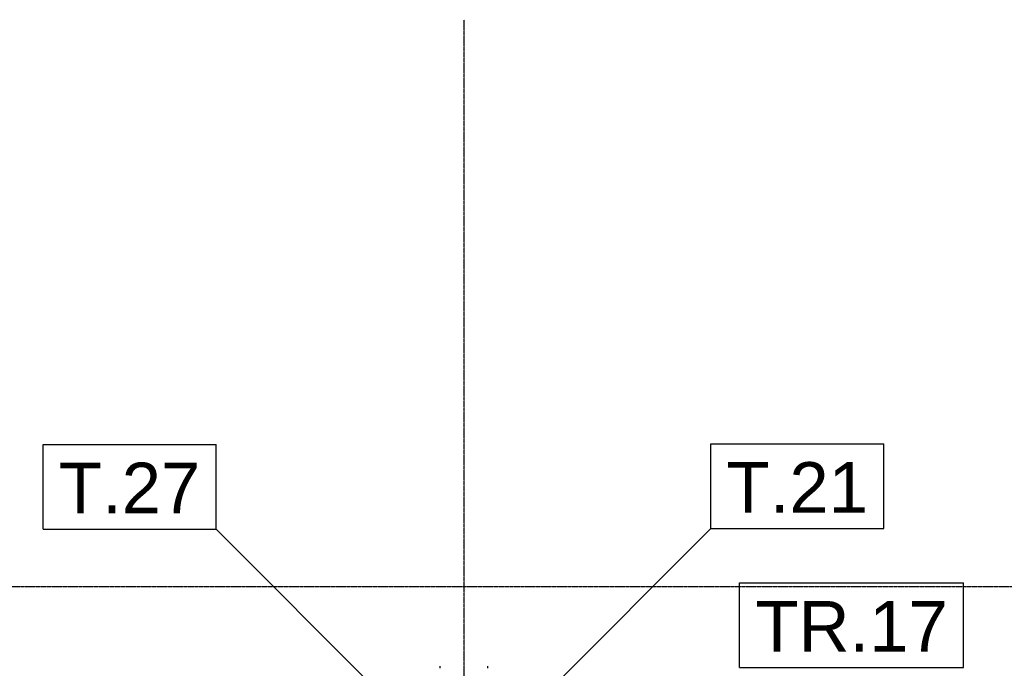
# Model space of a CAD drawing. Header units: millimetres. Extents: x -19654 to 22346, y -14260 to 15440.
# Tile 6 of 22: x -12050 to -8332, y 4492 to 6940. Entities that reach past the tile are written whole.
import ezdxf

# ---------------------------------------------------------------- set-up
doc = ezdxf.new("R2010")
doc.units = ezdxf.units.MM
doc.linetypes.add('DXK_LINE_DOT3', pattern=[5.9187, 2.979, -0.9799, 0.9799, -0.9799])
for name, color, linetype in [('TS_INNE_OBIEKTY', 7, 'Continuous'), ('TS_LINIE_WIDOCZNE', 7, 'Continuous'), ('TS_OPISY', 7, 'Continuous'), ('TS_OPISY_LINIE', 7, 'Continuous'), ('TS_OPISY_RAMKA', 7, 'Continuous')]:
    doc.layers.add(name, color=color, linetype=linetype)
doc.styles.add('Arial', font='ARIAL.TTF', dxfattribs={"height": 0.2})

# ---------------------------------------------------------------- blocks, each defined once
blk = doc.blocks.new('GridLine-305655477-2471 - 1303')
at = {"layer": 'TS_INNE_OBIEKTY', "color": 4, "linetype": 'DXK_LINE_DOT3'}
blk.add_line((-16331.7, 4800), (18196.3, 4800), dxfattribs=at)
blk = doc.blocks.new('Part-305655477-1546 - 1303')
at = {"layer": 'TS_LINIE_WIDOCZNE', "color": 1, "linetype": 'Continuous'}
for p, q in [((-10461.7, 4491.7), (-10461.7, 4499.7)), ((-10281.7, 4491.7), (-10281.7, 4499.7))]:
    blk.add_line(p, q, dxfattribs=at)
blk = doc.blocks.new('GridLine-305655477-2462 - 1303')
at = {"layer": 'TS_INNE_OBIEKTY', "color": 4, "linetype": 'DXK_LINE_DOT3'}
blk.add_line((-10371.7, -2600), (-10371.7, 6940), dxfattribs=at)
blk = doc.blocks.new('Mark-305655477-3356 - 1303')
at = {"layer": 'TS_OPISY_LINIE', "linetype": 'Continuous'}
blk.add_line((-10671.9, 4380.5), (-11308.3, 5016.9), dxfattribs=at)
at = {"layer": 'TS_OPISY_RAMKA', "linetype": 'Continuous'}
for p, q in [((-11961.7, 5336.9), (-11308.3, 5336.9)), ((-11961.7, 5016.9), (-11961.7, 5336.9)), ((-11308.3, 5016.9), (-11308.3, 5336.9)), ((-11961.7, 5016.9), (-11308.3, 5016.9))]:
    blk.add_line(p, q, dxfattribs=at)
blk.add_wipeout([(-11368.3, 5076.9), (-11368.3, 5276.9), (-11901.7, 5276.9), (-11901.7, 5076.9)]).dxf.layer = 'TS_OPISY_LINIE'
blk.add_wipeout([(-11368.3, 5076.9), (-11368.3, 5276.9), (-11901.7, 5276.9), (-11901.7, 5076.9)]).dxf.layer = 'TS_OPISY_LINIE'
at = {"layer": 'TS_OPISY', "style": 'Arial'}
blk.add_text('T.27', height=191.02, dxfattribs=at).set_placement((-11901.7, 5076.9))
blk = doc.blocks.new('Mark-305655477-3341 - 1303')
at = {"layer": 'TS_OPISY_RAMKA', "linetype": 'Continuous'}
for p, q in [((-9331.7, 4814.7), (-8485.7, 4814.7)), ((-9331.7, 4494.7), (-9331.7, 4814.7)), ((-8485.7, 4494.7), (-8485.7, 4814.7)), ((-9331.7, 4494.7), (-8485.7, 4494.7))]:
    blk.add_line(p, q, dxfattribs=at)
blk.add_wipeout([(-8545.7, 4554.7), (-8545.7, 4754.7), (-9271.7, 4754.7), (-9271.7, 4554.7)]).dxf.layer = 'TS_OPISY_LINIE'
blk.add_wipeout([(-8545.7, 4554.7), (-8545.7, 4754.7), (-9271.7, 4754.7), (-9271.7, 4554.7)]).dxf.layer = 'TS_OPISY_LINIE'
at = {"layer": 'TS_OPISY', "style": 'Arial'}
blk.add_text('TR.17', height=191.02, dxfattribs=at).set_placement((-9271.7, 4554.7))
blk = doc.blocks.new('Mark-305655477-3355 - 1303')
at = {"layer": 'TS_OPISY_LINIE', "linetype": 'Continuous'}
blk.add_line((-10076.8, 4382.5), (-9440.4, 5018.9), dxfattribs=at)
at = {"layer": 'TS_OPISY_RAMKA', "linetype": 'Continuous'}
for p, q in [((-9440.4, 5338.9), (-8787, 5338.9)), ((-9440.4, 5018.9), (-9440.4, 5338.9)), ((-8787, 5018.9), (-8787, 5338.9)), ((-9440.4, 5018.9), (-8787, 5018.9))]:
    blk.add_line(p, q, dxfattribs=at)
blk.add_wipeout([(-8847, 5078.9), (-8847, 5278.9), (-9380.4, 5278.9), (-9380.4, 5078.9)]).dxf.layer = 'TS_OPISY_LINIE'
blk.add_wipeout([(-8847, 5078.9), (-8847, 5278.9), (-9380.4, 5278.9), (-9380.4, 5078.9)]).dxf.layer = 'TS_OPISY_LINIE'
at = {"layer": 'TS_OPISY', "style": 'Arial'}
blk.add_text('T.21', height=191.02, dxfattribs=at).set_placement((-9380.4, 5078.9))

msp = doc.modelspace()

# ---------------------------------------------------------------- block references
for name in ['GridLine-305655477-2462 - 1303', 'GridLine-305655477-2471 - 1303', 'Part-305655477-1546 - 1303']:
    msp.add_blockref(name, (0, 0))

# ---------------------------------------------------------------- next in the draw order: block references
for name in ['Mark-305655477-3356 - 1303', 'Mark-305655477-3341 - 1303']:
    msp.add_blockref(name, (0, 0))

# ---------------------------------------------------------------- next in the draw order: block references
msp.add_blockref('Mark-305655477-3355 - 1303', (0, 0))

doc.saveas('drawing.dxf')
